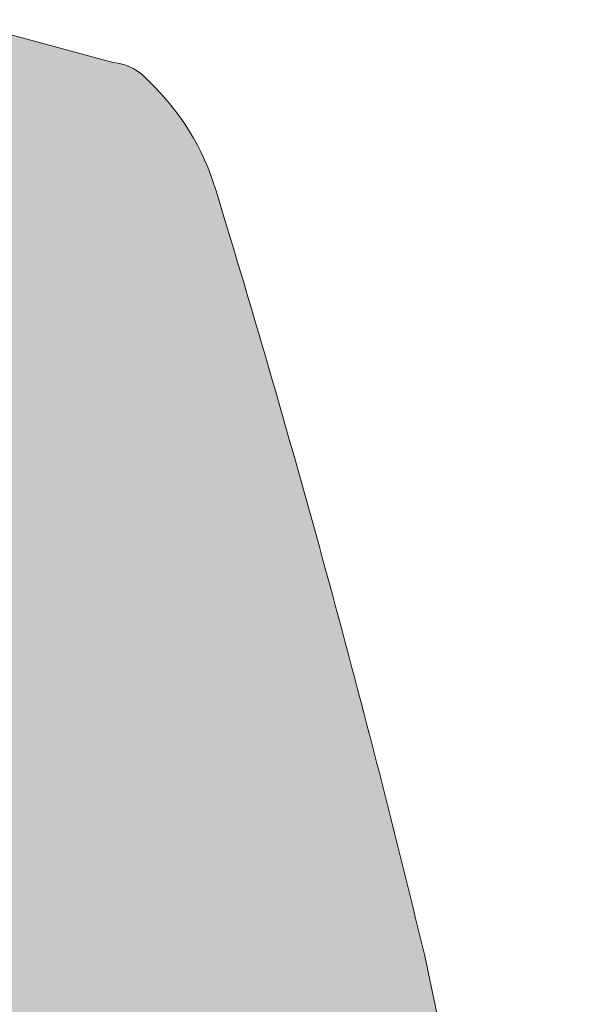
# Model space of a CAD drawing. Extents: x 79970 to 81059, y 427251 to 429196.
# Tile 243 of 250: x 80958 to 81003, y 428313 to 428390. Entities that reach past the tile are written whole.
import ezdxf

# ---------------------------------------------------------------- set-up
doc = ezdxf.new("R2010")
doc.units = 0
doc.header["$LTSCALE"] = 0.5
doc.layers.add('B-WE-GR-BEPLANTING_CULTUUR_BOSPLANTSOEN-GV', color=90, linetype='Continuous', lineweight=18)
doc.layers.add('B-WE-GR-BEPLANTING_CULTUUR_BOSPLANTSOEN-V', color=7, linetype='Continuous', lineweight=18, true_color=0xa5a552)

msp = doc.modelspace()

# ---------------------------------------------------------------- hatches: boundary and pattern name
at = {"layer": 'B-WE-GR-BEPLANTING_CULTUUR_BOSPLANTSOEN-V'}
h = msp.add_hatch(color=256, dxfattribs=at)
edge = h.paths.add_edge_path()
edge.add_line((80989.694, 428315.478), (80989.49, 428316.44))
edge.add_arc((79999.39746773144, 428078.4741344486), 1018.288257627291, 13.51453585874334, 17.00218829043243)
edge.add_arc((80954.81424366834, 428370.7703671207), 19.16007820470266, 16.55576189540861, 46.63659455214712)
edge.add_arc((80964.8381854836, 428382.1792462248), 4.020256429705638, 38.83010266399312, 85.48014520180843)
edge.add_line((80965.155, 428386.187), (80952.839, 428389.542))
edge.add_line((80952.839, 428389.542), (80930.335, 428381.683))
edge.add_line((80930.335, 428381.683), (80928.454, 428379.486))
edge.add_arc((80914.88173274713, 428378.2817106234), 13.62559177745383, -30.4912162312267, 5.0706680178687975, ccw=False)
edge.add_line((80926.623, 428371.368), (80926.522, 428370.363))
edge.add_line((80926.522, 428370.363), (80927.374, 428369.442))
edge.add_line((80927.374, 428369.442), (80927.826, 428368.286))
edge.add_line((80927.826, 428368.286), (80927.833, 428366.953))
edge.add_line((80927.833, 428366.953), (80927.593, 428365.585))
edge.add_line((80927.593, 428365.585), (80927.266, 428364.3))
edge.add_line((80927.266, 428364.3), (80926.832, 428363.112))
edge.add_line((80926.832, 428363.112), (80926.234, 428361.999))
edge.add_arc((80998.25145009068, 428313.0859685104), 87.05743946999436, 145.8163174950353, 150.0810448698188)
edge.add_arc((80910.61765405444, 428363.6539977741), 14.12010602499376, 308.8345477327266, 329.5964838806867, ccw=False)
edge.add_arc((80895.40937640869, 428384.1225396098), 39.6133298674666, 299.92647238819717, 307.4044500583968, ccw=False)
edge.add_arc((80923.59409386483, 428335.5219178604), 16.56919944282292, 120.5505384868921, 138.3150608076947)
edge.add_arc((80931.22504349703, 428330.2037058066), 25.82845227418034, 140.7629043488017, 155.044738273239)
edge.add_arc((80734.80391094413, 428420.4015326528), 190.3128721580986, 333.0265898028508, 335.37452166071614, ccw=False)
edge.add_line((80904.414, 428334.08), (80899.086, 428323.84))
edge.add_line((80899.086, 428323.84), (80903.089, 428321.768))
edge.add_line((80903.089, 428321.768), (80909.477, 428317.216))
edge.add_line((80909.477, 428317.216), (80918.198, 428316.914))
edge.add_line((80918.198, 428316.914), (80916.069, 428309.66))
edge.add_line((80916.069, 428309.66), (80922.385, 428301.516))
edge.add_line((80922.385, 428301.516), (80904.351, 428281.251))
edge.add_line((80904.351, 428281.251), (80902.952, 428273.18))
edge.add_line((80902.952, 428273.18), (80905.677, 428266.812))
edge.add_line((80905.677, 428266.812), (80920.103, 428270.316))
edge.add_line((80920.103, 428270.316), (80927.341, 428259.437))
edge.add_line((80927.341, 428259.437), (80948, 428247.219))
edge.add_line((80948, 428247.219), (80956.303, 428259.398))
edge.add_line((80956.303, 428259.398), (80985.413, 428243.664))
edge.add_line((80985.413, 428243.664), (80988.847, 428241.805))
edge.add_line((80988.847, 428241.805), (80997.217, 428249.826))
edge.add_line((80997.217, 428249.826), (80998.089, 428248.821))
edge.add_line((80998.089, 428248.821), (81002.535, 428248.771))
edge.add_line((81002.535, 428248.771), (81002.349, 428249.892))
edge.add_line((81002.349, 428249.892), (81000, 428262.223))
edge.add_line((81000, 428262.223), (80992.909, 428299.445))
edge.add_arc((80390.23366841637, 428186.9330225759), 613.0876775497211, 10.57467931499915, 12.10290744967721)
edge = h.paths.add_edge_path(flags=16)
edge.add_line((80935.674, 428378.246), (80933.965, 428377.615))
edge.add_arc((80933.34420354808, 428389.5953479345), 11.9964213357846, 257.4623151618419, 272.96629385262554, ccw=False)
edge.add_arc((80930.84090430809, 428378.7002405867), 0.821461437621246, 199.7985505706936, 262.94424661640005, ccw=False)
edge.add_arc((80931.4199040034, 428378.423854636), 1.351905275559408, 128.897681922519, 180.0786022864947, ccw=False)
edge.add_arc((80935.19960386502, 428374.4253651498), 6.850758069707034, 108.04928041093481, 132.503389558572, ccw=False)
edge.add_arc((81013.92109692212, 428164.8868891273), 230.6822113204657, 108.88769060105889, 110.5152436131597, ccw=False)
edge.add_line((80939.246, 428383.148), (80939.331, 428383.176))
edge.add_line((80939.331, 428383.176), (80939.418, 428383.21))
edge.add_line((80939.418, 428383.21), (80948.481, 428386.574))
edge.add_arc((80956.11460752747, 428366.311860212), 21.65239646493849, 92.07930228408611, 110.6435200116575, ccw=False)
edge.add_arc((80955.53326973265, 428386.2378123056), 1.724329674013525, 55.21489274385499, 96.8034218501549, ccw=False)
edge.add_arc((80955.94013815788, 428387.1732095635), 0.7509520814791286, -10.295166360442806, 39.809805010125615, ccw=False)
edge.add_arc((80953.87786203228, 428386.7117791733), 2.820185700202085, -24.50596625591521, 6.6629286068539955, ccw=False)
edge.add_arc((80954.9628273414, 428386.5834928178), 1.810684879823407, 289.6260531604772, 324.8868681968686, ccw=False)
edge.add_arc((80942.36715941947, 428415.3925475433), 33.24874460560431, 285.6601139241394, 293.39844490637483, ccw=False)
edge.add_arc((81031.47965487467, 428112.2344691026), 282.7381440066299, 106.4652748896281, 109.8067897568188)

# ---------------------------------------------------------------- linework, layer by layer
at = {"layer": 'B-WE-GR-BEPLANTING_CULTUUR_BOSPLANTSOEN-GV', "flags": 128}
for points in [[(80965.155, 428386.187), (80952.839, 428389.542), (80930.335, 428381.683), (80928.454, 428379.486)], [(80989.694, 428315.478), (80989.49, 428316.44)]]:
    msp.add_lwpolyline(points, dxfattribs=at)
at = {"layer": 'B-WE-GR-BEPLANTING_CULTUUR_BOSPLANTSOEN-GV'}
for points in [[(80967.97, 428384.7, 0.2064077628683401), (80965.155, 428386.187)], [(80973.18, 428376.23, 0.1320113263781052), (80967.97, 428384.7)], [(80989.49, 428316.44, 0.01521892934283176), (80973.18, 428376.23)], [(80992.909, 428299.445, 0.00666825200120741), (80989.694, 428315.478)]]:
    msp.add_lwpolyline(points, format="xyb", dxfattribs=at)

doc.saveas('drawing.dxf')
